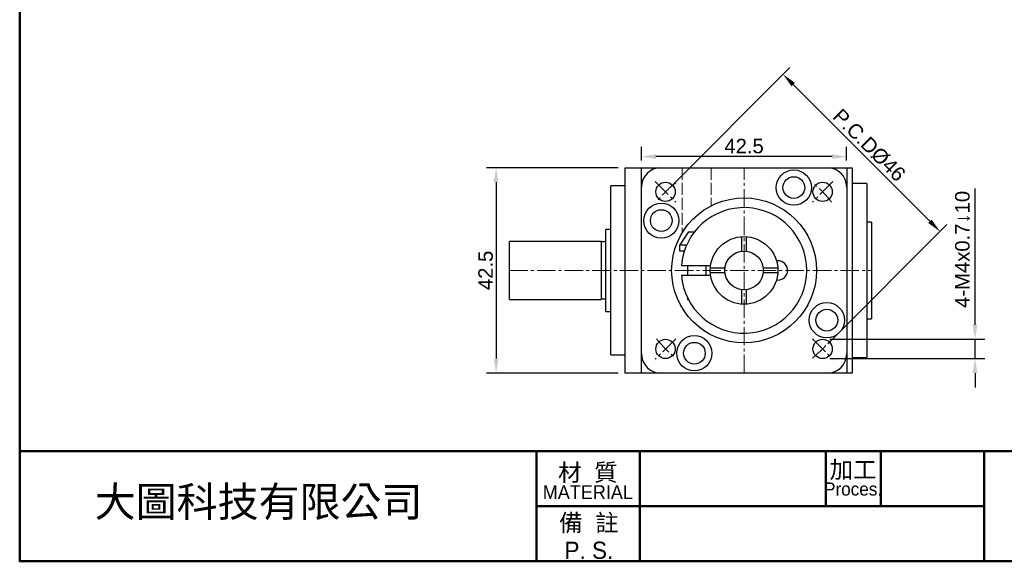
# Model space of a CAD drawing. Header units: millimetres. Extents: x 2723 to 3130, y 721 to 1006.
# Tile 1 of 8: x 2723 to 2927, y 721 to 833. Entities that reach past the tile are written whole.
import ezdxf

# ---------------------------------------------------------------- set-up
doc = ezdxf.new("R2010")
doc.units = ezdxf.units.MM
doc.linetypes.add('CENTER2', pattern=[28.575, 19.05, -3.175, 3.175, -3.175])
doc.linetypes.add('DASHED', pattern=[0.2068, 0.1655, -0.0413])
for name, color, linetype, lineweight in [('中心線', 6, 'CENTER2', 5), ('剖面線', 2, 'DASHED', 5), ('圖框', 7, 'Continuous', 50), ('標註', 4, 'Continuous', 13)]:
    doc.layers.add(name, color=color, linetype=linetype, lineweight=lineweight)
doc.layers.add('產品', color=7, linetype='Continuous')
doc.styles.get("Standard").update_dxf_attribs({"font": 'arial.ttf'})
doc.styles.add('預設-ISO', font='arial.ttf')
doc.dimstyles.new('yuetai', dxfattribs={"dimtxt": 3, "dimasz": 3, "dimexe": 2, "dimexo": 1.5, "dimtad": 1, "dimdsep": 46, "dimtxsty": 'Standard', "dimcen": 0, "dimadec": 0, "dimazin": 0, "dimtfac": 1, "dimtmove": 0, "dimatfit": 3, "dimfxl": 1, "dimarcsym": 0})

# ---------------------------------------------------------------- blocks, each defined once
blk = doc.blocks.new('標題欄框 下標註')
at = {"layer": '圖框'}
for p, q in [((2.28, 73.91), (2.28, 89.91)), ((77.28, 89.91), (77.28, 73.91)), ((92.28, 89.91), (92.28, 73.91)), ((119.28, 89.91), (119.28, 81.91)), ((127.28, 89.91), (127.28, 81.91)), ((142.28, 89.91), (142.28, 73.91)), ((77.28, 81.91), (142.28, 81.91))]:
    blk.add_line(p, q, dxfattribs=at)
for points in [[(2.28, 89.91), (287.28, 89.91), (287.28, 273.91), (2.28, 273.91)], [(287.28, 89.91), (2.28, 89.91), (2.28, 73.91), (287.28, 73.91)]]:
    blk.add_lwpolyline(points, close=True, dxfattribs=at)
at = {"layer": '圖框', "color": 7, "attachment_point": 5, "style": '預設-ISO'}
for s, insert, char_height, width, line_spacing_factor in [('{\\fPMingLiU|b0|i0|c136|p18;\\H0.71429x;加工\\P\\fPMingLiU|b0|i0|c0|p18;\\H0.76x;Proces.}', (123.25, 85.94), 3.5, 7.8869, 0.74878), ('\\f新細明體|b0|i0;\\H2.5000;材  質\\P\\f新細明體|b0|i0;\\H2.0000;MATERIAL', (84.75, 85.5), 3.5, 14.9029, 0.74878), ('\\f新細明體|b0|i0;\\H2.5000;備  註\\PP. S.', (84.9, 77.49), 2.5, 15.0412, 0.958537)]:
    blk.add_mtext(s, dxfattribs=dict(at, insert=insert, char_height=char_height, width=width, line_spacing_factor=line_spacing_factor))
blk = doc.blocks.new('*D25')
at = {"layer": 'Defpoints', "color": 0, "transparency": 16777216}
for p in [(2881.31, 821.65), (2856.98, 797.32), (2889.51, 764.8)]:
    blk.add_point(p, dxfattribs=at)
at = {"layer": '標註', "color": 0, "lineweight": -2, "transparency": 16777216}
for p, q in [((2858.04, 798.38), (2882.72, 823.06)), ((2911.71, 791.24), (2883.43, 819.53)), ((2890.57, 765.86), (2915.25, 790.54))]:
    blk.add_line(p, q, dxfattribs=at)
at = {"layer": '標註', "color": 0, "transparency": 16777216}
for points in [[(2883.78, 819.88), (2883.07, 819.17), (2881.31, 821.65)], [(2912.07, 791.6), (2911.36, 790.89), (2913.83, 789.12)]]:
    blk.add_solid(points, dxfattribs=at)
at = {"layer": '標註', "color": 0, "transparency": 16777216, "insert": (2899.15, 806.97), "char_height": 3, "attachment_point": 5, "rotation": 315}
blk.add_mtext('P.C.DØ46', dxfattribs=at)
blk = doc.blocks.new('*D45')
at = {"layer": 'Defpoints', "color": 0, "transparency": 16777216}
for p in [(2851.99, 804.62), (2851.99, 802.31), (2894.49, 802.31)]:
    blk.add_point(p, dxfattribs=at)
at = {"layer": '標註', "color": 0, "lineweight": -2, "transparency": 16777216}
for p, q in [((2851.99, 803.81), (2851.99, 806.62)), ((2894.49, 803.81), (2894.49, 806.62)), ((2891.49, 804.62), (2854.99, 804.62))]:
    blk.add_line(p, q, dxfattribs=at)
at = {"layer": '標註', "color": 0, "transparency": 16777216}
for points in [[(2854.99, 805.12), (2854.99, 804.12), (2851.99, 804.62)], [(2891.49, 805.12), (2891.49, 804.12), (2894.49, 804.62)]]:
    blk.add_solid(points, dxfattribs=at)
at = {"layer": '標註', "color": 0, "transparency": 16777216, "insert": (2873.24, 806.78), "char_height": 3, "attachment_point": 5}
blk.add_mtext('42.5', dxfattribs=at)
blk = doc.blocks.new('*D46')
at = {"layer": 'Defpoints', "color": 0, "transparency": 16777216}
for p in [(2848.64, 802.31), (2821.88, 759.81), (2848.64, 759.81)]:
    blk.add_point(p, dxfattribs=at)
at = {"layer": '標註', "color": 0, "lineweight": -2, "transparency": 16777216}
for p, q in [((2847.14, 802.31), (2819.88, 802.31)), ((2821.88, 799.31), (2821.88, 762.81)), ((2847.14, 759.81), (2819.88, 759.81))]:
    blk.add_line(p, q, dxfattribs=at)
at = {"layer": '標註', "color": 0, "transparency": 16777216}
for points in [[(2821.38, 799.31), (2822.38, 799.31), (2821.88, 802.31)], [(2821.38, 762.81), (2822.38, 762.81), (2821.88, 759.81)]]:
    blk.add_solid(points, dxfattribs=at)
at = {"layer": '標註', "color": 0, "transparency": 16777216, "insert": (2819.72, 781.06), "char_height": 3, "attachment_point": 5, "rotation": 90}
blk.add_mtext('42.5', dxfattribs=at)
blk = doc.blocks.new('*D51')
at = {"layer": 'Defpoints', "color": 0, "transparency": 16777216}
for p in [(2889.51, 766.8), (2921.08, 766.8), (2889.51, 762.8)]:
    blk.add_point(p, dxfattribs=at)
at = {"layer": '標註', "color": 0, "lineweight": -2, "transparency": 16777216}
for p, q in [((2921.08, 769.8), (2921.08, 798.02)), ((2891.01, 766.8), (2923.08, 766.8)), ((2921.08, 762.8), (2921.08, 766.8)), ((2891.01, 762.8), (2923.08, 762.8)), ((2921.08, 759.8), (2921.08, 756.8))]:
    blk.add_line(p, q, dxfattribs=at)
at = {"layer": '標註', "color": 0, "transparency": 16777216}
for points in [[(2920.58, 769.8), (2921.58, 769.8), (2921.08, 766.8)], [(2920.58, 759.8), (2921.58, 759.8), (2921.08, 762.8)]]:
    blk.add_solid(points, dxfattribs=at)
at = {"layer": '標註', "color": 0, "transparency": 16777216, "insert": (2918.51, 785.41), "char_height": 3, "attachment_point": 5, "rotation": 90}
blk.add_mtext('4-M4x0.7↓10', dxfattribs=at)

msp = doc.modelspace()

# ---------------------------------------------------------------- linework, layer by layer
at = {"layer": '中心線', "ltscale": 0.2}
for p, q in [((2873.244, 759.809), (2873.244, 802.309)), ((2854.86, 799.444), (2859.102, 795.201)), ((2891.629, 799.444), (2887.387, 795.201)), ((2824.644, 781.059), (2899.644, 781.059)), ((2859.102, 766.917), (2854.86, 762.674)), ((2887.387, 766.917), (2891.629, 762.674))]:
    msp.add_line(p, q, dxfattribs=at)
for start, end in [(127.94287, 142.05713), (37.94287, 52.05713), (217.94287, 232.05713), (307.94287, 322.05713)]:
    msp.add_arc((2873.244, 781.059), 23, start, end, dxfattribs=at)
at = {"layer": '剖面線', "ltscale": 15}
for p, q in [((2860.444, 802.309), (2860.444, 788.88)), ((2866.444, 802.309), (2866.444, 794.429))]:
    msp.add_line(p, q, dxfattribs=at)
at = {"layer": '產品'}
for p, q in [((2848.644, 802.309), (2895.644, 802.309)), ((2848.644, 759.809), (2848.644, 802.309)), ((2851.994, 759.809), (2851.994, 802.309)), ((2894.494, 802.309), (2894.494, 759.809)), ((2895.644, 802.309), (2895.644, 759.809)), ((2848.644, 798.559), (2845.644, 798.559)), ((2845.644, 763.559), (2845.644, 798.559)), ((2898.644, 799.059), (2895.644, 799.059)), ((2898.644, 799.059), (2898.644, 763.059)), ((2845.644, 789.559), (2844.644, 789.559)), ((2844.644, 772.559), (2844.644, 789.559)), ((2899.644, 791.059), (2898.644, 791.059)), ((2899.644, 791.059), (2899.644, 771.059)), ((2861.724, 789.059), (2859.944, 786.359)), ((2861.724, 789.059), (2862.997, 789.059)), ((2872.744, 788.041), (2872.744, 785.028)), ((2873.744, 785.028), (2873.744, 788.041)), ((2843.644, 787.059), (2824.644, 787.059)), ((2824.644, 775.059), (2824.644, 787.059)), ((2843.644, 787.059), (2843.644, 775.059)), ((2844.644, 786.959), (2843.644, 786.959)), ((2859.944, 785.059), (2859.944, 786.359)), ((2859.944, 786.359), (2861.374, 786.359)), ((2860.875, 785.059), (2859.944, 785.059)), ((2860.283, 782.059), (2866.316, 782.059)), ((2861.494, 782.059), (2861.494, 780.059)), ((2865.394, 780.059), (2865.394, 782.059)), ((2866.262, 781.559), (2869.276, 781.559)), ((2877.213, 781.559), (2880.226, 781.559)), ((2860.283, 780.059), (2866.316, 780.059)), ((2869.276, 780.559), (2866.262, 780.559)), ((2880.226, 780.559), (2877.213, 780.559)), ((2872.744, 777.091), (2872.744, 774.077)), ((2873.744, 774.077), (2873.744, 777.091)), ((2824.644, 775.059), (2843.644, 775.059)), ((2843.644, 775.159), (2844.644, 775.159)), ((2861.494, 775.484), (2861.494, 775.059)), ((2861.494, 775.059), (2861.712, 775.059)), ((2844.644, 772.559), (2845.644, 772.559)), ((2898.644, 771.059), (2899.644, 771.059)), ((2845.644, 763.559), (2848.644, 763.559)), ((2895.644, 763.059), (2898.644, 763.059)), ((2895.644, 759.809), (2848.644, 759.809))]:
    msp.add_line(p, q, dxfattribs=at)
for centre, radius in [((2883.545, 798.203), 3.65), ((2883.545, 798.203), 2.25), ((2856.981, 797.323), 2), ((2889.508, 797.323), 2), ((2873.244, 781.059), 15), ((2856.101, 791.36), 3.65), ((2856.101, 791.36), 2.25), ((2873.244, 781.059), 7), ((2873.244, 781.059), 4), ((2890.388, 770.758), 3.65), ((2890.388, 770.758), 2.25), ((2862.944, 763.916), 3.65), ((2856.981, 764.796), 2), ((2862.944, 763.916), 2.25), ((2889.508, 764.796), 2)]:
    msp.add_circle(centre, radius, dxfattribs=at)
for centre, radius, start, end in [((2855.994, 798.309), 4, 90, 180), ((2890.494, 798.309), 4, 0, 90), ((2873.244, 781.059), 13, 184.41173, 175.58827), ((2880.244, 781.059), 2, 270.59343, 89.40657), ((2855.994, 763.809), 4, 180, 270), ((2890.494, 763.809), 4, 270, 0)]:
    msp.add_arc(centre, radius, start, end, dxfattribs=at)
for points, knots in [([(2879.959, 783.039), (2879.962, 783.039), (2879.968, 783.04), (2880.019, 783.047), (2880.094, 783.054), (2880.181, 783.059), (2880.24, 783.059), (2880.265, 783.059)], [0, 0, 0, 0, 0.20970553, 0.41940548, 0.62929545, 0.84078777, 1, 1, 1, 1]), ([(2880.265, 779.059), (2880.23, 779.059), (2880.16, 779.06), (2880.067, 779.067), (2879.998, 779.074), (2879.963, 779.079), (2879.96, 779.079), (2879.959, 779.08)], [0, 0, 0, 0, 0.2204909, 0.4412375, 0.6560137, 0.8668383, 1, 1, 1, 1])]:
    msp.add_open_spline(points, degree=3, knots=knots, dxfattribs=at)

# ---------------------------------------------------------------- block references
at = {"layer": '圖框', "xscale": 1.426940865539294, "yscale": 1.426940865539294, "zscale": 1.426940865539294}
msp.add_blockref('標題欄框 下標註', (2719.95, 615.38), dxfattribs=at)

# ---------------------------------------------------------------- texts
at = {"layer": '產品', "ltscale": 5, "insert": (2738.734, 736.296), "char_height": 6.2229, "attachment_point": 1}
msp.add_mtext_dynamic_manual_height_columns('{\\fPMingLiU|b0|i0|c136|p18;大圖科技有限公司}', width=214.54867, gutter_width=12.5, heights=[33.196], dxfattribs=at)

# ---------------------------------------------------------------- dimensions: what is measured, and where the dimension line sits
at = {"layer": '標註'}
dim = msp.add_aligned_dim(p1=(2889.508, 764.796), p2=(2856.981, 797.323), distance=-34.401, text='P.C.DØ<>', dimstyle='yuetai', dxfattribs=at)
dim.commit()
dim.dimension.update_dxf_attribs({"geometry": '*D25', "text_midpoint": (2899.154, 806.969)})
dim = msp.add_linear_dim(base=(2851.994, 804.625), p1=(2894.494, 802.309), p2=(2851.994, 802.309), dimstyle='yuetai', dxfattribs=at)
dim.commit()
dim.dimension.update_dxf_attribs({"geometry": '*D45', "text_midpoint": (2873.244, 806.781)})
dim = msp.add_linear_dim(base=(2821.879, 759.809), p1=(2848.644, 802.309), p2=(2848.644, 759.809), angle=90, dimstyle='yuetai', dxfattribs=at)
dim.commit()
dim.dimension.update_dxf_attribs({"geometry": '*D46', "text_midpoint": (2819.722, 781.059)})
dim = msp.add_linear_dim(base=(2921.076, 766.796), p1=(2889.508, 762.796), p2=(2889.508, 766.796), angle=270, text='4-M<>x0.7↓10', dimstyle='yuetai', dxfattribs=at)
dim.commit()
dim.dimension.update_dxf_attribs({"geometry": '*D51', "text_midpoint": (2918.506, 785.407)})

doc.saveas('drawing.dxf')
